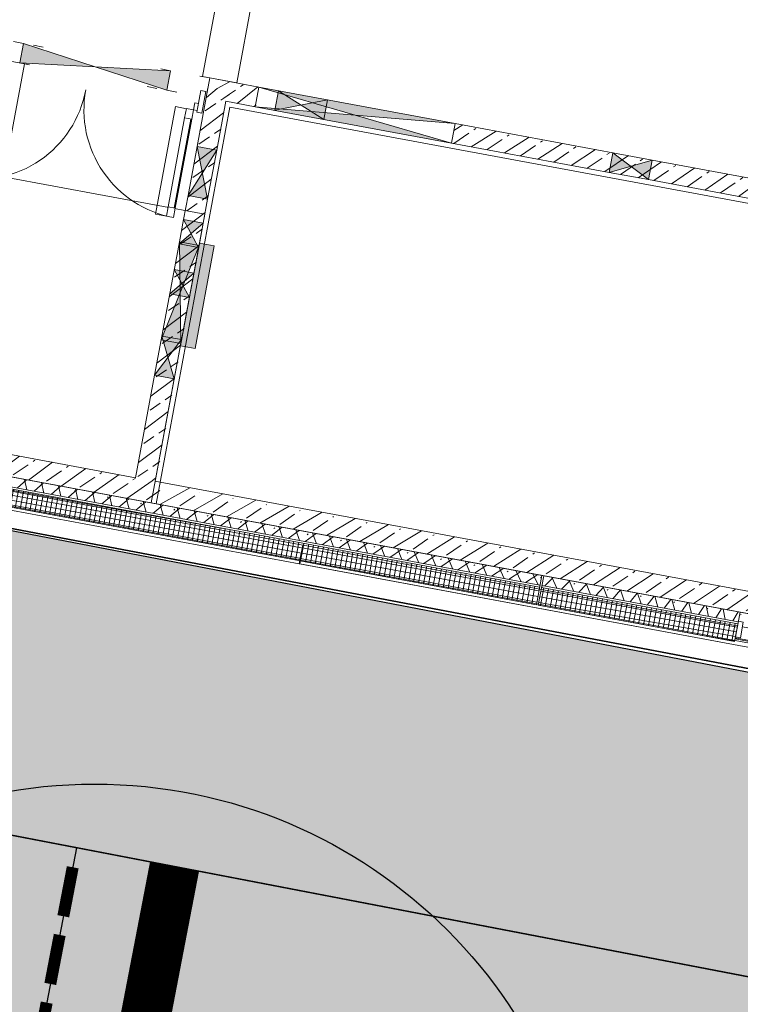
# Model space of a CAD drawing. Header units: metres. Extents: x -499360 to 60282433, y -11592314 to 5708004.
# Tile 35 of 128: x 32353345 to 32353352, y 5707902 to 5707912. Entities that reach past the tile are written whole.
import ezdxf

# ---------------------------------------------------------------- set-up
doc = ezdxf.new("R2010")
doc.units = ezdxf.units.M
doc.header["$LTSCALE"] = 0.75
doc.set_wipeout_variables(frame=1)
doc.linetypes.add('10417023$0$#9_Achse', pattern=[1.6, 0.00254, -1.59746])
doc.layers.get('0').update_dxf_attribs({"linetype": 'CONTINUOUS'})
doc.layers.add('10414948$0$_Hilfslayer', color=6, linetype='CONTINUOUS', plot=False)
doc.layers.add('10414948$0$ST-LIN-Fahrbahn', color=2, linetype='CONTINUOUS')
doc.layers.add('10414948$0$ST-LIN-Gehweg', color=2, linetype='CONTINUOUS')
doc.layers.add('10414948$0$ST_M_Markierung', color=7, linetype='CONTINUOUS', lineweight=18, true_color=0xffffff)
doc.layers.add('10414949$0$ST-Gehweg-Sol', color=7, linetype='CONTINUOUS', lineweight=0, true_color=0xffd7a8)
doc.layers.add('10414949$0$ST-Fahrbahn-Sol', color=7, linetype='CONTINUOUS', true_color=0xcccccc)
for name, color, linetype, lineweight in [('10417023$0$#9_002_GES I Übersicht Erdgeschoss_1_101_Wand Aussen.A', 7, 'CONTINUOUS', 25), ('10417023$0$#9_002_GES I Übersicht Erdgeschoss_1_115_Außentüren', 7, 'CONTINUOUS', 25), ('10417023$0$#9_002_GES I Übersicht Erdgeschoss_1_201_Aussenwandbekleidung.A', 7, 'CONTINUOUS', 25), ('10417023$0$#9_002_GES I Übersicht Erdgeschoss_1_701_Grundstücksgrenze.A', 7, 'CONTINUOUS', 25), ('10417023$0$#9_002_GES I Übersicht Erdgeschoss_1_Neubau_101_Wand Aussen.A', 7, 'CONTINUOUS', 25), ('10417023$0$#9_002_GES I Übersicht Erdgeschoss_1_Neubau_102_Wand Innen.A', 7, 'CONTINUOUS', 25), ('10417023$0$#9_002_GES I Übersicht Erdgeschoss_1_Neubau_104_Decken.A', 7, 'CONTINUOUS', 25), ('10417023$0$#9_002_GES I Übersicht Erdgeschoss_1_Neubau_105_Unterzug.A', 7, 'CONTINUOUS', 25), ('10417023$0$#9_002_GES I Übersicht Erdgeschoss_1_Neubau_110_Pfosten-Riegel.A', 7, 'CONTINUOUS', 25), ('10417023$0$#9_002_GES I Übersicht Erdgeschoss_1_Neubau_113_Türen.A', 7, 'CONTINUOUS', 25), ('10417023$0$#9_002_GES I Übersicht Erdgeschoss_1_Neubau_201_Aussenwandbekleidu', 7, 'CONTINUOUS', 25), ('10417023$0$#9_002_GES I Übersicht Erdgeschoss_1_Neubau_401_Grundriss.A', 7, 'CONTINUOUS', 25), ('10417023$0$Keine', 7, 'CONTINUOUS', 13)]:
    doc.layers.add(name, color=color, linetype=linetype, lineweight=lineweight)
pattern_1 = [(44.99999999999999, (0, 0), (-0.1697056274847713, 0.1697056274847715), []), (44.99999999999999, (-0.08485281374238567, 0.08485281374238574), (-0.1697056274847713, 0.1697056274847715), [0.18, -0.05999999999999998])]
pattern_2 = [(-119.9999999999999, (0, 0), (-0.129903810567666, 0.07499999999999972), []), (-59.99999999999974, (0, 0), (0.1299038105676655, 0.0750000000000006), [])]
pattern_3 = [(0, (0, 0), (0, 0.05), []), (90.0000000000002, (0, 0), (-0.05, 0), [])]

# ---------------------------------------------------------------- blocks, each defined once
blk = doc.blocks.new('10414949')
at = {"layer": '10414949$0$ST-Fahrbahn-Sol'}
h = blk.add_hatch(color=256, dxfattribs=at)
h.dxf.hatch_style = 1
edge = h.paths.add_edge_path()
edge.add_line((32353332.07462424, 5707897.760218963), (32353350.98506781, 5707894.123740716))
edge.add_line((32353350.98506781, 5707894.123740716), (32353350.82851103, 5707893.390107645))
edge.add_arc((32353341.76150372, 5707846.239751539), 48.01423437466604, 70.20516608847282, 79.11490518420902, ccw=False)
edge.add_line((32353358.02167227, 5707891.416887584), (32353368.23008536, 5707887.744280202))
edge.add_line((32353368.23008536, 5707887.744280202), (32353368.48356287, 5707888.448540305))
edge.add_arc((32353392.46115609, 5707947.149646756), 63.4093437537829, 247.7814981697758, 258.3851923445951)
edge.add_line((32353379.69488455, 5707885.038720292), (32353392.88770602, 5707882.501740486))
edge.add_line((32353392.88770602, 5707882.501740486), (32353428.35184273, 5707875.681986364))
edge.add_line((32353428.35184273, 5707875.681986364), (32353429.2016233, 5707880.101021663))
edge.add_line((32353429.2016233, 5707880.101021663), (32353381.92266794, 5707889.192765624))
edge.add_arc((32353383.05570871, 5707895.08481273), 6.000000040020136, 247.5994363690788, 259.11489690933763, ccw=False)
edge.add_line((32353380.76923186, 5707889.537558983), (32353372.019508, 5707893.144035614))
edge.add_arc((32353372.21004795, 5707893.606306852), 0.500000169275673, 79.05190986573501, 247.5994179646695, ccw=False)
edge.add_line((32353372.30500777, 5707894.097206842), (32353429.76814368, 5707883.047045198))
edge.add_line((32353429.76814368, 5707883.047045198), (32353430.61792424, 5707887.466080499))
edge.add_line((32353430.61792424, 5707887.466080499), (32353333.25481369, 5707906.189003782))
edge.add_arc((32353334.02625062, 5707910.141559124), 4.027134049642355, 175.7532268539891, 258.9561746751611, ccw=False)
edge.add_line((32353330.01017364, 5707910.439777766), (32353327.36902023, 5707894.461132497))
edge.add_arc((32353331.31926429, 5707893.832187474), 4.000000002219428, 79.11490515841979, 170.9534851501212, ccw=False)
at = {"layer": '10414949$0$ST-Gehweg-Sol'}
h = blk.add_hatch(color=256, dxfattribs=at)
h.dxf.hatch_style = 1
h.paths.add_polyline_path([(32353333.50183981, 5707909.19646602), (32353330.05239085, 5707910.696651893, 0.4012203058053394), (32353333.25481369, 5707906.189003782), (32353356.88717925, 5707901.644502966), (32353369.91507676, 5707899.139239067), (32353382.9429741, 5707896.633974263), (32353384.56583989, 5707896.321897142), (32353385.13236019, 5707899.267920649), (32353370.48788053, 5707902.08405432), (32353357.21966946, 5707904.635530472)])
at = {"layer": '10414949$0$ST-Fahrbahn-Sol', "flags": 128}
blk.add_lwpolyline([(32353332.07462424, 5707897.760218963), (32353350.98506781, 5707894.123740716), (32353350.82851103, 5707893.390107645, -0.0388956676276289), (32353358.02167227, 5707891.416887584), (32353368.23008536, 5707887.744280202), (32353368.48356287, 5707888.448540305, 0.04630038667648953), (32353379.69488455, 5707885.038720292), (32353392.88770602, 5707882.501740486), (32353428.35184273, 5707875.681986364), (32353429.2016233, 5707880.101021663), (32353381.92266794, 5707889.192765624, -0.05028800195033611), (32353380.76923186, 5707889.537558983), (32353372.019508, 5707893.144035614, -0.9047391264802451), (32353372.30500777, 5707894.097206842), (32353429.76814368, 5707883.047045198), (32353430.61792424, 5707887.466080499), (32353333.25481369, 5707906.189003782, -0.3798790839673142), (32353330.01017364, 5707910.439777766), (32353327.36902023, 5707894.461132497, -0.4236438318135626)], format="xyb", close=True, dxfattribs=at)
blk = doc.blocks.new('10414948$0$Fußgängerfurt__(0.50_0.20_0.12)_INFRASIGN_639099385136426606')
at = {"layer": '10414948$0$ST_M_Markierung', "color": 7, "true_color": 0xffffff, "const_width": 0.12}
for points in [[(-0.03776799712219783, -0.1964015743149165), (-0.1321879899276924, -0.6874055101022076)], [(-0.168239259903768, -0.8748797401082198), (-0.2626592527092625, -1.365883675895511)], [(-0.2987105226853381, -1.553357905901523), (-0.3931305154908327, -2.044361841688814)]]:
    blk.add_lwpolyline(points, dxfattribs=at)
blk = doc.blocks.new('10414948$0$Haltlinie__(0.00_-1.00_0.50)_INFRASIGN_639099386483254628')
at = {"layer": '10414948$0$ST_M_Markierung', "color": 7, "true_color": 0xffffff, "const_width": 0.5}
blk.add_lwpolyline([(0, 0), (-0.8025699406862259, -4.173533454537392)], dxfattribs=at)
blk = doc.blocks.new('10414948')
at = {"layer": '10414948$0$_Hilfslayer'}
for p, q in [((32353345.68962233, 5707903.797791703), (32353344.08448245, 5707895.450724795)), ((32353346.6716302, 5707903.608951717), (32353345.86906026, 5707899.435418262))]:
    blk.add_line(p, q, dxfattribs=at)
blk.add_circle((32353345.86906026, 5707899.435418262), 5, dxfattribs=at)
at = {"layer": '10414948$0$ST-LIN-Fahrbahn', "flags": 128}
blk.add_lwpolyline([(32353330.09367404, 5707910.936664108), (32353330.07506489, 5707910.834613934, 0.4114017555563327), (32353333.25481369, 5707906.189003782), (32353356.88717925, 5707901.644502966), (32353356.88717925, 5707901.644502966), (32353369.91507676, 5707899.139239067), (32353369.91507676, 5707899.139239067), (32353382.9429741, 5707896.633974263), (32353382.9429741, 5707896.633974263), (32353430.61792424, 5707887.466080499)], format="xyb", dxfattribs=at)
at = {"layer": '10414948$0$ST-LIN-Gehweg', "flags": 128}
blk.add_lwpolyline([(32353333.50183981, 5707909.19646602), (32353357.21966946, 5707904.635530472), (32353357.21966946, 5707904.635530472), (32353370.48788053, 5707902.08405432), (32353370.48788053, 5707902.08405432), (32353407.15213483, 5707895.033517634), (32353407.15213483, 5707895.033517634), (32353410.4290705, 5707896.185426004), (32353410.4290705, 5707896.185426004), (32353413.70600617, 5707897.337334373), (32353413.70600617, 5707897.337334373), (32353481.43359485, 5707884.31331786), (32353481.43359485, 5707884.31331786), (32353497.17578959, 5707881.286091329), (32353497.17578959, 5707881.286091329, -0.1101766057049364), (32353499.70410517, 5707880.188862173), (32353499.70410517, 5707880.188862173), (32353502.93879142, 5707877.835765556), (32353502.93879142, 5707877.835765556, 0.1101766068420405), (32353505.46710699, 5707876.738536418), (32353505.46710699, 5707876.738536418), (32353513.19776736, 5707875.251929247), (32353513.19776736, 5707875.251929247), (32353517.00528605, 5707874.519743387)], format="xyb", dxfattribs=at)
at = {"layer": '10414948$0$ST-LIN-Fahrbahn'}
blk.add_blockref('10414948$0$Fußgängerfurt__(0.50_0.20_0.12)_INFRASIGN_639099385136426606', (32353345.68962233, 5707903.797791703), dxfattribs=at)
at = {"layer": '10414948$0$ST_M_Markierung'}
blk.add_blockref('10414948$0$Haltlinie__(0.00_-1.00_0.50)_INFRASIGN_639099386483254628', (32353346.6716302, 5707903.608951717), dxfattribs=at)
blk = doc.blocks.new('10417023$0$#9_MKO_LP5_ARC_GES_UP_00_002_P_G_modell (3D)')
at = {"layer": '10417023$0$#9_002_GES I Übersicht Erdgeschoss_1_Neubau_101_Wand Aussen.A', "linetype": 'Continuous', "lineweight": 5, "true_color": 0xff0000}
h = blk.add_hatch(dxfattribs=at)
h.set_pattern_fill('#9_BETON__STAHLBETON_0001', color=1, style=0, pattern_type=2)
h.set_pattern_definition(pattern_1)
h.paths.add_polyline_path([(-32353499.0893194, -5707812.879576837), (-32353499.0893194, -5707813.099576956), (-32353495.47443919, -5707813.099576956), (-32353495.47443919, -5707812.879576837)])
h = blk.add_hatch(dxfattribs=at)
h.set_pattern_fill('#9_BETON__STAHLBETON_0001', color=1, style=0, pattern_type=2)
h.set_pattern_definition(pattern_1)
h.paths.add_polyline_path([(-32353489.32422797, -5707812.879576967), (-32353495.47443924, -5707812.879576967), (-32353495.47443924, -5707813.099576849), (-32353489.32422797, -5707813.099576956)])
at = {"layer": '10417023$0$#9_002_GES I Übersicht Erdgeschoss_1_Neubau_102_Wand Innen.A', "linetype": 'Continuous', "lineweight": 5, "true_color": 0xff0000}
h = blk.add_hatch(dxfattribs=at)
h.set_pattern_fill('#9_BETON__STAHLBETON_0001', color=1, style=0, pattern_type=2)
h.set_pattern_definition(pattern_1)
h.paths.add_polyline_path([(-32353495.52381513, -5707808.804576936), (-32353495.52381513, -5707809.004576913), (-32353495.22373438, -5707809.004576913), (-32353495.22373438, -5707808.804576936)])
h = blk.add_hatch(dxfattribs=at)
h.set_pattern_fill('#9_BETON__STAHLBETON_0001', color=1, style=0, pattern_type=2)
h.set_pattern_definition(pattern_1)
h.paths.add_polyline_path([(-32353493.22373439, -5707809.004576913), (-32353488.52424199, -5707809.004576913), (-32353488.52425899, -5707808.804576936), (-32353493.22373439, -5707808.804576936)])
h = blk.add_hatch(dxfattribs=at)
h.set_pattern_fill('#9_BETON__STAHLBETON_0001', color=1, style=0, pattern_type=2)
h.set_pattern_definition(pattern_1)
h.paths.add_polyline_path([(-32353495.72381512, -5707809.004576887), (-32353495.72381512, -5707812.87957689), (-32353495.52381513, -5707812.87957689), (-32353495.52381513, -5707809.004576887)])
at = {"layer": '10417023$0$#9_002_GES I Übersicht Erdgeschoss_1_101_Wand Aussen.A', "color": 1, "linetype": 'Continuous', "lineweight": 13, "true_color": 0xff0000}
blk.add_line((-32353469.00381513, -5707813.099576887), (-32353499.3793194, -5707813.099576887), dxfattribs=at)
at = {"layer": '10417023$0$#9_002_GES I Übersicht Erdgeschoss_1_Neubau_101_Wand Aussen.A', "color": 1, "linetype": 'Continuous', "lineweight": 18, "true_color": 0xff0000}
for p, q in [((-32353495.72381512, -5707812.87957689), (-32353499.0893194, -5707812.87957689)), ((-32353495.47443924, -5707812.87957689), (-32353495.52381513, -5707812.87957689)), ((-32353489.32422797, -5707812.87957689), (-32353495.47443924, -5707812.87957689)), ((-32353499.0893194, -5707813.09957689), (-32353495.47443924, -5707813.09957689)), ((-32353495.47443924, -5707813.09957689), (-32353489.32422797, -5707813.09957689))]:
    blk.add_line(p, q, dxfattribs=at)
at = {"layer": '10417023$0$#9_002_GES I Übersicht Erdgeschoss_1_Neubau_102_Wand Innen.A', "color": 1, "linetype": 'Continuous', "lineweight": 18, "true_color": 0xff0000}
for p, q in [((-32353495.22373438, -5707808.804576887), (-32353495.72381512, -5707808.804576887)), ((-32353491.61872454, -5707808.804576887), (-32353493.22373439, -5707808.804576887)), ((-32353491.21872448, -5707808.804576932), (-32353491.61872454, -5707808.804576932)), ((-32353490.04184521, -5707808.804576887), (-32353491.21872448, -5707808.804576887)), ((-32353495.72381512, -5707809.004576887), (-32353495.72381512, -5707809.502709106)), ((-32353495.52381513, -5707809.502709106), (-32353495.52381513, -5707809.004576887)), ((-32353495.52381513, -5707809.004576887), (-32353495.22373438, -5707809.004576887)), ((-32353493.22373439, -5707809.004576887), (-32353491.61872454, -5707809.004576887)), ((-32353491.61872454, -5707809.00457691), (-32353491.21872448, -5707809.00457691)), ((-32353491.21872448, -5707809.004576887), (-32353490.04184521, -5707809.004576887)), ((-32353495.72381512, -5707809.502709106), (-32353495.72381512, -5707810.002709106)), ((-32353495.52381513, -5707810.002709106), (-32353495.52381513, -5707809.502709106)), ((-32353495.72381512, -5707810.002709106), (-32353495.72381512, -5707810.246537)), ((-32353495.52381513, -5707810.246537), (-32353495.52381513, -5707810.002709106)), ((-32353495.72381512, -5707810.246537), (-32353495.72381512, -5707810.474586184)), ((-32353495.52381513, -5707810.474586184), (-32353495.52381513, -5707810.246537)), ((-32353495.72381512, -5707810.474586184), (-32353495.72381512, -5707811.474586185)), ((-32353495.52381513, -5707811.474586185), (-32353495.52381513, -5707810.474586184)), ((-32353495.72381512, -5707811.474586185), (-32353495.72381512, -5707811.835180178)), ((-32353495.52381513, -5707811.835180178), (-32353495.52381513, -5707811.474586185)), ((-32353495.72381512, -5707811.835180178), (-32353495.72381512, -5707812.87957689)), ((-32353495.52381513, -5707812.87957689), (-32353495.52381513, -5707811.835180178))]:
    blk.add_line(p, q, dxfattribs=at)
at = {"layer": '10417023$0$#9_002_GES I Übersicht Erdgeschoss_1_Neubau_102_Wand Innen.A', "color": 1, "linetype": 'Continuous', "lineweight": 13, "true_color": 0xff0000}
for p, q in [((-32353493.22373439, -5707808.804576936), (-32353495.22373438, -5707808.804576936)), ((-32353495.22373438, -5707808.804576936), (-32353495.22373438, -5707809.004576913)), ((-32353493.22373489, -5707809.004576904), (-32353495.22373435, -5707808.804576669)), ((-32353495.22373435, -5707809.004576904), (-32353493.22373489, -5707808.804576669)), ((-32353495.02550023, -5707808.804576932), (-32353495.02550023, -5707809.00457691)), ((-32353495.02549967, -5707809.004576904), (-32353494.52550052, -5707808.804576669)), ((-32353495.02549967, -5707808.804576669), (-32353494.52550052, -5707809.004576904)), ((-32353494.52550023, -5707809.00457691), (-32353494.52550023, -5707808.804576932)), ((-32353493.22373439, -5707809.004576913), (-32353493.22373439, -5707808.804576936)), ((-32353491.61872507, -5707809.004576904), (-32353491.2187246, -5707808.804576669)), ((-32353491.61872507, -5707808.804576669), (-32353491.2187246, -5707809.004576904)), ((-32353491.61872454, -5707808.804576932), (-32353491.61872454, -5707809.00457691)), ((-32353491.21872448, -5707809.00457691), (-32353491.21872448, -5707808.804576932)), ((-32353495.22373438, -5707809.004576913), (-32353493.22373439, -5707809.004576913)), ((-32353495.52381554, -5707810.002708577), (-32353495.72381578, -5707809.502709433)), ((-32353495.72381578, -5707810.002708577), (-32353495.52381554, -5707809.502709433)), ((-32353495.52381513, -5707809.502709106), (-32353495.72381512, -5707809.502709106)), ((-32353495.72381512, -5707810.002709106), (-32353495.52381513, -5707810.002709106)), ((-32353495.52381554, -5707810.496537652), (-32353495.72381578, -5707810.246537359)), ((-32353495.72381578, -5707810.496537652), (-32353495.52381554, -5707810.246537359)), ((-32353495.52381513, -5707810.246537), (-32353495.72381512, -5707810.246537)), ((-32353495.52381554, -5707811.47458557), (-32353495.72381578, -5707810.474585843)), ((-32353495.72381578, -5707811.47458557), (-32353495.52381554, -5707810.474585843)), ((-32353495.52381513, -5707810.474586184), (-32353495.72381512, -5707810.474586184)), ((-32353495.72381512, -5707810.496537), (-32353495.52381513, -5707810.496537)), ((-32353495.52381554, -5707811.005976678), (-32353495.72381578, -5707810.755976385)), ((-32353495.72381578, -5707811.005976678), (-32353495.52381554, -5707810.755976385)), ((-32353495.52381513, -5707810.755976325), (-32353495.72381512, -5707810.755976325)), ((-32353495.72381512, -5707811.005976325), (-32353495.52381513, -5707811.005976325)), ((-32353495.52381554, -5707811.835180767), (-32353495.72381578, -5707811.435180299)), ((-32353495.72381578, -5707811.835180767), (-32353495.52381554, -5707811.435180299)), ((-32353495.52381513, -5707811.435180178), (-32353495.72381512, -5707811.435180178)), ((-32353495.72381512, -5707811.474586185), (-32353495.52381513, -5707811.474586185)), ((-32353495.72381512, -5707811.835180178), (-32353495.52381513, -5707811.835180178))]:
    blk.add_line(p, q, dxfattribs=at)
at = {"layer": '10417023$0$#9_002_GES I Übersicht Erdgeschoss_1_Neubau_102_Wand Innen.A', "color": 1, "linetype": 'Continuous', "true_color": 0xff0000}
for points in [[(-32353493.22373439, -5707808.804576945), (-32353495.22373438, -5707808.804576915), (-32353494.22373439, -5707808.904576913)], [(-32353495.02550023, -5707808.804576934), (-32353495.02550023, -5707809.00457691), (-32353494.77550023, -5707808.904576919)], [(-32353494.52550023, -5707808.804576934), (-32353494.77550023, -5707808.904576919), (-32353494.52550023, -5707809.00457691)], [(-32353491.61872454, -5707808.804576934), (-32353491.61872454, -5707809.00457691), (-32353491.41872451, -5707808.904576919)], [(-32353491.21872448, -5707808.804576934), (-32353491.41872451, -5707808.904576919), (-32353491.21872448, -5707809.00457691)], [(-32353495.22373438, -5707809.004576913), (-32353493.22373439, -5707809.004576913), (-32353494.22373439, -5707808.904576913)], [(-32353495.72381512, -5707809.502709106), (-32353495.62381512, -5707809.752709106), (-32353495.52381513, -5707809.502709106)], [(-32353495.72381512, -5707810.002709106), (-32353495.52381513, -5707810.002709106), (-32353495.62381512, -5707809.752709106)], [(-32353495.72381512, -5707810.246537), (-32353495.62381512, -5707810.371537), (-32353495.52381513, -5707810.246537)], [(-32353495.72381512, -5707810.496537), (-32353495.52381513, -5707810.496537), (-32353495.62381512, -5707810.371537)], [(-32353495.72381512, -5707810.474586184), (-32353495.62381512, -5707810.974586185), (-32353495.52381513, -5707810.474586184)], [(-32353495.72381512, -5707810.755976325), (-32353495.62381512, -5707810.880976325), (-32353495.52381513, -5707810.755976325)], [(-32353495.72381512, -5707811.005976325), (-32353495.52381513, -5707811.005976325), (-32353495.62381512, -5707810.880976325)], [(-32353495.72381512, -5707811.474586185), (-32353495.52381513, -5707811.474586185), (-32353495.62381512, -5707810.974586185)], [(-32353495.72381512, -5707811.435180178), (-32353495.62381512, -5707811.635180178), (-32353495.52381513, -5707811.435180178)], [(-32353495.72381512, -5707811.835180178), (-32353495.52381513, -5707811.835180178), (-32353495.62381512, -5707811.635180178)]]:
    blk.add_solid(points, dxfattribs=at)
at = {"layer": '10417023$0$#9_002_GES I Übersicht Erdgeschoss_1_Neubau_104_Decken.A', "color": 1, "linetype": 'Continuous', "lineweight": 13, "true_color": 0xff0000, "flags": 128}
for points in [[(-32353502.88381506, -5707792.679515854), (-32353502.88381511, -5707803.129576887), (-32353502.84381653, -5707803.129576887), (-32353502.84381653, -5707809.004576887), (-32353499.08931621, -5707809.004576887), (-32353497.57443247, -5707809.004576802), (-32353497.57443247, -5707810.154576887), (-32353495.52481159, -5707810.154576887), (-32353495.52560609, -5707813.099577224), (-32353472.62422376, -5707813.099576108), (-32353472.62422743, -5707808.219546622), (-32353469.004228, -5707808.219576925), (-32353469.004228, -5707794.11457689), (-32353469.004228, -5707790.779532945), (-32353469.004228, -5707790.559532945), (-32353477.474228, -5707790.559532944), (-32353480.474228, -5707790.559532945), (-32353491.124228, -5707790.559532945), (-32353498.444228, -5707790.559532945), (-32353498.444228, -5707792.679576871)], [(-32353498.22421727, -5707790.559532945), (-32353502.84380439, -5707790.559532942), (-32353502.84380439, -5707813.099576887), (-32353495.47442851, -5707813.099576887), (-32353495.47442851, -5707809.05457689), (-32353482.84109309, -5707809.05457689), (-32353482.84357996, -5707813.099573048), (-32353472.62421726, -5707813.099573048), (-32353472.62421726, -5707811.259577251), (-32353472.62421726, -5707806.979589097), (-32353469.00380439, -5707806.979589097), (-32353469.00380439, -5707790.559532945)], [(-32353499.08931623, -5707809.004576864), (-32353499.0893194, -5707813.099577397), (-32353495.5256061, -5707813.099577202), (-32353495.52481161, -5707810.154576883), (-32353497.57443246, -5707810.154576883), (-32353497.57443246, -5707809.004576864)]]:
    blk.add_lwpolyline(points, close=True, dxfattribs=at)
at = {"layer": '10417023$0$#9_002_GES I Übersicht Erdgeschoss_1_Neubau_105_Unterzug.A', "color": 1, "linetype": 'Continuous', "lineweight": 13, "true_color": 0xff0000}
for p, q in [((-32353495.79881351, -5707803.17957689), (-32353495.79883198, -5707808.804592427)), ((-32353495.44883198, -5707808.804593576), (-32353495.44881351, -5707803.179578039)), ((-32353497.62381512, -5707808.804584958), (-32353497.62381512, -5707809.004584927)), ((-32353496.1238148, -5707808.804585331), (-32353497.62381511, -5707809.004585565)), ((-32353496.1238148, -5707809.004585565), (-32353497.62381511, -5707808.804585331)), ((-32353496.12381512, -5707809.004584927), (-32353496.12381512, -5707808.804584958)), ((-32353495.79883198, -5707808.804592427), (-32353495.44883198, -5707808.804593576))]:
    blk.add_line(p, q, dxfattribs=at)
at = {"layer": '10417023$0$#9_002_GES I Übersicht Erdgeschoss_1_Neubau_105_Unterzug.A', "color": 1, "linetype": '10417023$0$#9_Achse', "lineweight": 13, "true_color": 0xff0000}
for p, q in [((-32353497.62381512, -5707808.804584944), (-32353498.88932239, -5707808.804584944)), ((-32353496.12381512, -5707808.804584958), (-32353497.62381512, -5707808.804584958)), ((-32353495.72441955, -5707808.804584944), (-32353496.12381512, -5707808.804584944)), ((-32353497.62381512, -5707809.004584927), (-32353496.12381512, -5707809.004584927))]:
    blk.add_line(p, q, dxfattribs=at)
at = {"layer": '10417023$0$#9_002_GES I Übersicht Erdgeschoss_1_Neubau_105_Unterzug.A', "color": 1, "linetype": 'Continuous', "true_color": 0xff0000}
for points in [[(-32353497.62381512, -5707809.004584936), (-32353496.87381512, -5707808.904584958), (-32353497.62381512, -5707808.804584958)], [(-32353496.12381512, -5707809.004584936), (-32353496.12381512, -5707808.804584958), (-32353496.87381512, -5707808.904584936)]]:
    blk.add_solid(points, dxfattribs=at)
at = {"layer": '10417023$0$#9_002_GES I Übersicht Erdgeschoss_1_Neubau_113_Türen.A', "color": 1, "linetype": 'Continuous', "lineweight": 13, "true_color": 0xff0000}
blk.add_arc((-32353498.02076728, -5707809.149584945), 1.097000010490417, 270, 9.961991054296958e-08, dxfattribs=at)
at = {"layer": '10417023$0$#9_002_GES I Übersicht Erdgeschoss_1_Neubau_201_Aussenwandbekleidu', "color": 1, "linetype": 'Continuous', "lineweight": 18, "true_color": 0xff0000}
for p, q in [((-32353491.54389506, -5707813.09957409), (-32353497.36946687, -5707813.099573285)), ((-32353489.5238947, -5707813.099574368), (-32353491.52389513, -5707813.099574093))]:
    blk.add_line(p, q, dxfattribs=at)
at = {"layer": '10417023$0$#9_002_GES I Übersicht Erdgeschoss_1_Neubau_401_Grundriss.A', "color": 1, "linetype": 'Continuous', "lineweight": 13, "true_color": 0xff0000, "flags": 128}
blk.add_lwpolyline([(-32353495.37445456, -5707810.452086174), (-32353495.52445456, -5707810.452086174), (-32353495.52445456, -5707811.497086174), (-32353495.37445456, -5707811.497086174)], close=True, dxfattribs=at)
at = {"layer": '10417023$0$#9_002_GES I Übersicht Erdgeschoss_1_Neubau_401_Grundriss.A', "color": 1, "linetype": 'Continuous', "true_color": 0xff0000}
blk.add_solid([(-32353495.37445456, -5707810.452086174), (-32353495.52445456, -5707810.452086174), (-32353495.37445456, -5707811.497086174), (-32353495.52445456, -5707811.497086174)], dxfattribs=at)
at = {"color": 1, "linetype": 'Continuous', "lineweight": 5, "true_color": 0xff0000}
blk.add_wipeout([(-32353499.229444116, -5707813.389564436), (-32353493.954459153, -5707813.389564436), (-32353493.954459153, -5707813.239561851), (-32353499.229444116, -5707813.239561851)], dxfattribs=at).dxf.layer = '10417023$0$#9_002_GES I Übersicht Erdgeschoss_1_Neubau_201_Aussenwandbekleidu'
at = {"layer": '10417023$0$#9_002_GES I Übersicht Erdgeschoss_1_Neubau_201_Aussenwandbekleidu', "color": 1, "linetype": 'Continuous', "lineweight": 13, "true_color": 0xff0000}
blk.add_line((-32353493.95445916, -5707813.239561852), (-32353499.22944412, -5707813.239561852), dxfattribs=at)
at = {"color": 1, "linetype": 'Continuous', "lineweight": 5, "true_color": 0xff0000}
for points, layer in [([(-32353495.89876726, -5707809.244584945), (-32353495.89876726, -5707810.151584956), (-32353495.826767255, -5707810.151584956), (-32353495.826767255, -5707809.244584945)], '10417023$0$#9_002_GES I Übersicht Erdgeschoss_1_Neubau_113_Türen.A'), ([(-32353499.3794467, -5707813.429576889), (-32353493.95445916, -5707813.429576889), (-32353493.95445916, -5707813.389564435), (-32353499.3794467, -5707813.389564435)], '10417023$0$#9_002_GES I Übersicht Erdgeschoss_1_Neubau_201_Aussenwandbekleidu')]:
    blk.add_wipeout(points, dxfattribs=at).dxf.layer = layer
at = {"layer": '10417023$0$#9_002_GES I Übersicht Erdgeschoss_1_Neubau_113_Türen.A', "color": 1, "linetype": 'Continuous', "lineweight": 13, "true_color": 0xff0000}
for p, q in [((-32353495.89876762, -5707809.244584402), (-32353495.89876762, -5707810.15158561)), ((-32353495.83676668, -5707809.244584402), (-32353495.83676668, -5707810.15158561)), ((-32353495.82676667, -5707809.244584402), (-32353495.82676667, -5707810.15158561))]:
    blk.add_line(p, q, dxfattribs=at)
at = {"layer": '10417023$0$#9_002_GES I Übersicht Erdgeschoss_1_Neubau_113_Türen.A', "color": 1, "linetype": 'Continuous', "lineweight": 13, "true_color": 0xff0000, "flags": 128}
blk.add_lwpolyline([(-32353495.89876725, -5707809.244584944), (-32353495.89876725, -5707810.151584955), (-32353495.82676725, -5707810.151584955), (-32353495.82676725, -5707809.244584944)], close=True, dxfattribs=at)
at = {"layer": '10417023$0$#9_002_GES I Übersicht Erdgeschoss_1_Neubau_113_Türen.A', "color": 1, "linetype": 'Continuous', "lineweight": 13, "true_color": 0xff0000}
blk.add_arc((-32353495.82676725, -5707809.149584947), 1.097000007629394, 179.9999998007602, 270.0000001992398, dxfattribs=at)
at = {"layer": '10417023$0$#9_002_GES I Übersicht Erdgeschoss_1_Neubau_201_Aussenwandbekleidu', "color": 1, "linetype": 'Continuous', "lineweight": 13, "true_color": 0xff0000}
for p, q in [((-32353493.95445916, -5707813.239561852), (-32353493.95445916, -5707813.389564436)), ((-32353493.954459, -5707813.389563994), (-32353499.37944731, -5707813.389563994)), ((-32353493.95445916, -5707813.389564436), (-32353493.95445916, -5707813.42957689)), ((-32353499.3794467, -5707813.42957689), (-32353493.95445916, -5707813.42957689))]:
    blk.add_line(p, q, dxfattribs=at)
at = {"color": 1, "linetype": 'Continuous', "lineweight": 5, "true_color": 0xff0000}
for points, layer in [([(-32353495.89876725, -5707809.149584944), (-32353495.89876725, -5707809.244584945), (-32353495.82676725, -5707809.244584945), (-32353495.82676725, -5707809.149584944)], '10417023$0$#9_002_GES I Übersicht Erdgeschoss_1_Neubau_113_Türen.A'), ([(-32353495.89876725, -5707810.151584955), (-32353495.89876725, -5707810.246584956), (-32353495.82676725, -5707810.246584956), (-32353495.82676725, -5707810.151584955)], '10417023$0$#9_002_GES I Übersicht Erdgeschoss_1_Neubau_113_Türen.A'), ([(-32353488.48511628, -5707813.239561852), (-32353493.948120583, -5707813.239561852), (-32353493.948120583, -5707813.389564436), (-32353488.48511628, -5707813.389564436)], '10417023$0$#9_002_GES I Übersicht Erdgeschoss_1_Neubau_201_Aussenwandbekleidu')]:
    blk.add_wipeout(points, dxfattribs=at).dxf.layer = layer
at = {"layer": '10417023$0$#9_002_GES I Übersicht Erdgeschoss_1_Neubau_201_Aussenwandbekleidu', "linetype": 'Continuous', "lineweight": 5, "true_color": 0xff0000}
h = blk.add_hatch(dxfattribs=at)
h.set_pattern_fill('#9_DÄMMUNG__WEICH_0001', color=1, style=0, pattern_type=2)
h.set_pattern_definition(pattern_2)
h.paths.add_polyline_path([(-32353489.5238947, -5707813.099574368), (-32353491.52389513, -5707813.099574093), (-32353491.52389514, -5707813.199574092), (-32353489.52389472, -5707813.199574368)])
at = {"layer": '10417023$0$#9_002_GES I Übersicht Erdgeschoss_1_115_Außentüren', "color": 1, "linetype": 'Continuous', "lineweight": 13, "true_color": 0xff0000, "flags": 128}
blk.add_lwpolyline([(-32353495.89670233, -5707810.246091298), (-32353496.01117145, -5707810.246091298), (-32353496.01117145, -5707809.149915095), (-32353495.89670233, -5707809.149915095)], dxfattribs=at)
at = {"layer": '10417023$0$#9_002_GES I Übersicht Erdgeschoss_1_Neubau_113_Türen.A', "color": 1, "linetype": 'Continuous', "lineweight": 13, "true_color": 0xff0000, "flags": 128}
for points in [[(-32353495.89876725, -5707809.149584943), (-32353495.89876725, -5707809.244584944), (-32353495.82676725, -5707809.244584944), (-32353495.82676725, -5707809.149584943)], [(-32353495.89876725, -5707810.151584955), (-32353495.89876725, -5707810.246584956), (-32353495.82676725, -5707810.246584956), (-32353495.82676725, -5707810.151584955)]]:
    blk.add_lwpolyline(points, close=True, dxfattribs=at)
at = {"layer": '10417023$0$#9_002_GES I Übersicht Erdgeschoss_1_Neubau_201_Aussenwandbekleidu', "color": 1, "linetype": 'Continuous', "lineweight": 13, "true_color": 0xff0000}
blk.add_line((-32353488.48511628, -5707813.239561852), (-32353493.94812058, -5707813.239561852), dxfattribs=at)
at = {"color": 1, "linetype": 'Continuous', "lineweight": 5, "true_color": 0xff0000}
blk.add_wipeout([(-32353488.48511628, -5707813.389564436), (-32353493.948120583, -5707813.389564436), (-32353493.948120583, -5707813.429576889), (-32353488.48511628, -5707813.429576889)], dxfattribs=at).dxf.layer = '10417023$0$#9_002_GES I Übersicht Erdgeschoss_1_Neubau_201_Aussenwandbekleidu'
at = {"layer": '10417023$0$#9_002_GES I Übersicht Erdgeschoss_1_201_Aussenwandbekleidung.A', "linetype": 'Continuous', "lineweight": 5, "true_color": 0xff0000}
h = blk.add_hatch(dxfattribs=at)
h.set_pattern_fill('#9_METALL__STAHL_0001', color=1, style=0, pattern_type=2)
h.set_pattern_definition([(134.9999999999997, (0, 0), (0.1060660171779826, 0.1060660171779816), []), (134.9999999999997, (-0.03535533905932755, -0.0353553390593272), (0.1060660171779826, 0.1060660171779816), [])])
h.paths.add_polyline_path([(-32353489.25389452, -5707813.361585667), (-32353489.5238947, -5707813.361585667), (-32353489.5238947, -5707813.371585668), (-32353489.25389452, -5707813.371585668)])
at = {"layer": '10417023$0$#9_002_GES I Übersicht Erdgeschoss_1_101_Wand Aussen.A', "color": 1, "linetype": 'Continuous', "lineweight": 13, "true_color": 0xff0000}
blk.add_line((-32353499.3793194, -5707813.429576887), (-32353468.67381512, -5707813.429576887), dxfattribs=at)
at = {"layer": '10417023$0$#9_002_GES I Übersicht Erdgeschoss_1_201_Aussenwandbekleidung.A', "color": 1, "linetype": 'Continuous', "lineweight": 18, "true_color": 0xff0000}
for p, q in [((-32353489.25389452, -5707813.361585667), (-32353489.5238947, -5707813.361585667)), ((-32353489.5238947, -5707813.361585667), (-32353489.5238947, -5707813.371585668)), ((-32353489.5238947, -5707813.371585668), (-32353489.25389452, -5707813.371585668))]:
    blk.add_line(p, q, dxfattribs=at)
at = {"layer": '10417023$0$#9_002_GES I Übersicht Erdgeschoss_1_Neubau_201_Aussenwandbekleidu', "color": 1, "linetype": 'Continuous', "lineweight": 13, "true_color": 0xff0000}
for p, q in [((-32353493.94812058, -5707813.239561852), (-32353493.94812058, -5707813.389564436)), ((-32353493.94812058, -5707813.389564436), (-32353493.94812058, -5707813.42957689)), ((-32353488.48511666, -5707813.389563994), (-32353493.94812003, -5707813.389563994)), ((-32353493.94812058, -5707813.42957689), (-32353488.48511628, -5707813.42957689))]:
    blk.add_line(p, q, dxfattribs=at)
at = {"layer": '10417023$0$#9_002_GES I Übersicht Erdgeschoss_1_Neubau_201_Aussenwandbekleidu', "color": 1, "linetype": 'Continuous', "lineweight": 18, "true_color": 0xff0000}
for p, q in [((-32353497.36946691, -5707813.399573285), (-32353491.5438951, -5707813.39957409)), ((-32353491.52389517, -5707813.399574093), (-32353489.52389475, -5707813.399574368))]:
    blk.add_line(p, q, dxfattribs=at)
at = {"color": 1, "linetype": 'Continuous', "lineweight": 5, "true_color": 0xff0000}
for points, layer in [([(-32353495.78876725, -5707809.077584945), (-32353495.826767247, -5707809.077584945), (-32353495.826767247, -5707809.149584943), (-32353495.78876725, -5707809.149584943)], '10417023$0$#9_002_GES I Übersicht Erdgeschoss_1_Neubau_113_Türen.A'), ([(-32353489.523894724, -5707813.199574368), (-32353491.52389514, -5707813.199574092), (-32353491.523895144, -5707813.219574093), (-32353489.523894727, -5707813.219574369)], '10417023$0$#9_002_GES I Übersicht Erdgeschoss_1_Neubau_201_Aussenwandbekleidu')]:
    blk.add_wipeout(points, dxfattribs=at).dxf.layer = layer
at = {"layer": '10417023$0$#9_002_GES I Übersicht Erdgeschoss_1_Neubau_201_Aussenwandbekleidu', "linetype": 'Continuous', "lineweight": 5, "true_color": 0xff0000}
h = blk.add_hatch(dxfattribs=at)
h.set_pattern_fill('#9_DÄMMUNG__WEICH_0001', color=1, style=0, pattern_type=2)
h.set_pattern_definition(pattern_2)
h.paths.add_polyline_path([(-32353491.54389506, -5707813.09957409), (-32353497.36946687, -5707813.099573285), (-32353497.36946689, -5707813.199573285), (-32353491.54389507, -5707813.19957409)])
h = blk.add_hatch(dxfattribs=at)
h.set_pattern_fill('#9_BETON__FERTIGTEIL_0001', color=1, style=0, pattern_type=2)
h.set_pattern_definition(pattern_3)
h.paths.add_polyline_path([(-32353491.52389517, -5707813.399574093), (-32353489.52389475, -5707813.399574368), (-32353489.52389472, -5707813.219574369), (-32353491.52389514, -5707813.219574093)])
at = {"layer": '10417023$0$#9_002_GES I Übersicht Erdgeschoss_1_Neubau_113_Türen.A', "color": 1, "linetype": 'Continuous', "lineweight": 13, "true_color": 0xff0000, "flags": 128}
blk.add_lwpolyline([(-32353495.78876725, -5707809.077584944), (-32353495.82676725, -5707809.077584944), (-32353495.82676725, -5707809.149584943), (-32353495.78876725, -5707809.149584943)], close=True, dxfattribs=at)
at = {"layer": '10417023$0$#9_002_GES I Übersicht Erdgeschoss_1_Neubau_201_Aussenwandbekleidu', "color": 1, "linetype": 'Continuous', "lineweight": 18, "true_color": 0xff0000}
for p, q in [((-32353491.52389513, -5707813.099574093), (-32353491.52389517, -5707813.399574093)), ((-32353489.52389475, -5707813.399574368), (-32353489.5238947, -5707813.099574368)), ((-32353489.52389513, -5707813.199573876), (-32353491.52389459, -5707813.199573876)), ((-32353489.52389513, -5707813.2195739), (-32353491.52389459, -5707813.2195739))]:
    blk.add_line(p, q, dxfattribs=at)
at = {"color": 1, "linetype": 'Continuous', "lineweight": 5, "true_color": 0xff0000}
for points, layer in [([(-32353495.738767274, -5707809.164584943), (-32353495.738767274, -5707808.944584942), (-32353495.78876727, -5707808.944584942), (-32353495.78876727, -5707809.164584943)], '10417023$0$#9_002_GES I Übersicht Erdgeschoss_1_Neubau_113_Türen.A'), ([(-32353491.543895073, -5707813.19957409), (-32353497.369466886, -5707813.199573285), (-32353497.369466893, -5707813.219573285), (-32353491.54389508, -5707813.21957409)], '10417023$0$#9_002_GES I Übersicht Erdgeschoss_1_Neubau_201_Aussenwandbekleidu')]:
    blk.add_wipeout(points, dxfattribs=at).dxf.layer = layer
at = {"layer": '10417023$0$#9_002_GES I Übersicht Erdgeschoss_1_Neubau_102_Wand Innen.A', "linetype": 'Continuous', "lineweight": 5, "true_color": 0xff0000}
h = blk.add_hatch(dxfattribs=at)
h.set_pattern_fill('#9_BETON__STAHLBETON_0001', color=1, style=0, pattern_type=2)
h.set_pattern_definition(pattern_1)
h.paths.add_polyline_path([(-32353495.52381511, -5707809.004576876), (-32353495.72381512, -5707808.8045769), (-32353495.72381512, -5707809.004576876)])
h = blk.add_hatch(dxfattribs=at)
h.set_pattern_fill('#9_BETON__STAHLBETON_0001', color=1, style=0, pattern_type=2)
h.set_pattern_definition(pattern_1)
h.paths.add_polyline_path([(-32353495.52381511, -5707808.8045769), (-32353495.72381512, -5707808.8045769), (-32353495.52381511, -5707809.004576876)])
at = {"layer": '10417023$0$#9_002_GES I Übersicht Erdgeschoss_1_Neubau_201_Aussenwandbekleidu', "linetype": 'Continuous', "lineweight": 5, "true_color": 0xff0000}
h = blk.add_hatch(dxfattribs=at)
h.set_pattern_fill('#9_BETON__FERTIGTEIL_0001', color=1, style=0, pattern_type=2)
h.set_pattern_definition(pattern_3)
h.paths.add_polyline_path([(-32353497.36946691, -5707813.399573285), (-32353491.5438951, -5707813.39957409), (-32353491.54389508, -5707813.21957409), (-32353497.36946689, -5707813.219573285)])
at = {"layer": '10417023$0$#9_002_GES I Übersicht Erdgeschoss_1_701_Grundstücksgrenze.A', "color": 1, "linetype": 'Continuous', "lineweight": 35, "true_color": 0xff0000, "flags": 128}
blk.add_lwpolyline([(-32353511.47268937, -5707768.718078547), (-32353510.58466005, -5707813.546075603), (-32353471.71535595, -5707813.720027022), (-32353425.53849031, -5707813.961117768)], dxfattribs=at)
at = {"layer": '10417023$0$#9_002_GES I Übersicht Erdgeschoss_1_Neubau_102_Wand Innen.A', "color": 1, "linetype": 'Continuous', "lineweight": 18, "true_color": 0xff0000}
blk.add_line((-32353495.72381512, -5707808.804576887), (-32353495.72381512, -5707809.004576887), dxfattribs=at)
at = {"layer": '10417023$0$#9_002_GES I Übersicht Erdgeschoss_1_Neubau_105_Unterzug.A', "color": 1, "linetype": '10417023$0$#9_Achse', "lineweight": 13, "true_color": 0xff0000}
for p, q in [((-32353495.72441955, -5707809.004584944), (-32353495.72441955, -5707808.804584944)), ((-32353496.12381512, -5707809.004584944), (-32353495.72441955, -5707809.004584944))]:
    blk.add_line(p, q, dxfattribs=at)
at = {"layer": '10417023$0$#9_002_GES I Übersicht Erdgeschoss_1_Neubau_113_Türen.A', "color": 1, "linetype": 'Continuous', "lineweight": 13, "true_color": 0xff0000, "flags": 128}
blk.add_lwpolyline([(-32353495.73876727, -5707809.164584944), (-32353495.78876727, -5707809.164584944), (-32353495.78876727, -5707808.944584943), (-32353495.73876727, -5707808.944584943)], close=True, dxfattribs=at)
at = {"layer": '10417023$0$#9_002_GES I Übersicht Erdgeschoss_1_Neubau_201_Aussenwandbekleidu', "color": 1, "linetype": 'Continuous', "lineweight": 18, "true_color": 0xff0000}
for p, q in [((-32353491.5438951, -5707813.39957409), (-32353491.54389506, -5707813.09957409)), ((-32353491.54389461, -5707813.199573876), (-32353497.36946661, -5707813.199573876)), ((-32353491.54389461, -5707813.2195739), (-32353497.36946661, -5707813.2195739))]:
    blk.add_line(p, q, dxfattribs=at)
at = {"color": 1, "linetype": 'Continuous', "lineweight": 5, "true_color": 0xff0000}
blk.add_wipeout([(-32353489.523894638, -5707813.350702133), (-32353489.47389464, -5707813.350702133), (-32353489.47389464, -5707813.190702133), (-32353489.523894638, -5707813.190702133)], dxfattribs=at).dxf.layer = '10417023$0$#9_002_GES I Übersicht Erdgeschoss_1_Neubau_110_Pfosten-Riegel.A'
at = {"layer": '10417023$0$#9_002_GES I Übersicht Erdgeschoss_1_Neubau_110_Pfosten-Riegel.A', "color": 1, "linetype": 'Continuous', "lineweight": 13, "true_color": 0xff0000, "flags": 128}
blk.add_lwpolyline([(-32353489.52389464, -5707813.350702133), (-32353489.47389464, -5707813.350702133), (-32353489.47389464, -5707813.190702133), (-32353489.52389464, -5707813.190702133)], close=True, dxfattribs=at)
blk = doc.blocks.new('10417023$0$2_MKO_LP5_LAN_GES_UP_00_002_V_A (3D)')
at = {"layer": '10417023$0$Keine'}
blk.add_blockref('10417023$0$#9_MKO_LP5_ARC_GES_UP_00_002_P_G_modell (3D)', (0, 0), dxfattribs=at)
blk = doc.blocks.new('10417023')
at = {"layer": '10417023$0$Keine', "rotation": 349.4819372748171}
blk.add_blockref('10417023$0$2_MKO_LP5_LAN_GES_UP_00_002_V_A (3D)', (65205154.93137175, 5413829.557758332), dxfattribs=at)

msp = doc.modelspace()

# ---------------------------------------------------------------- block references
msp.add_blockref('10414949', (0, 0))

# ---------------------------------------------------------------- next in the draw order: block references
msp.add_blockref('10417023', (0, 0))

# ---------------------------------------------------------------- next in the draw order: block references
msp.add_blockref('10414948', (0, 0))

doc.saveas('drawing.dxf')
